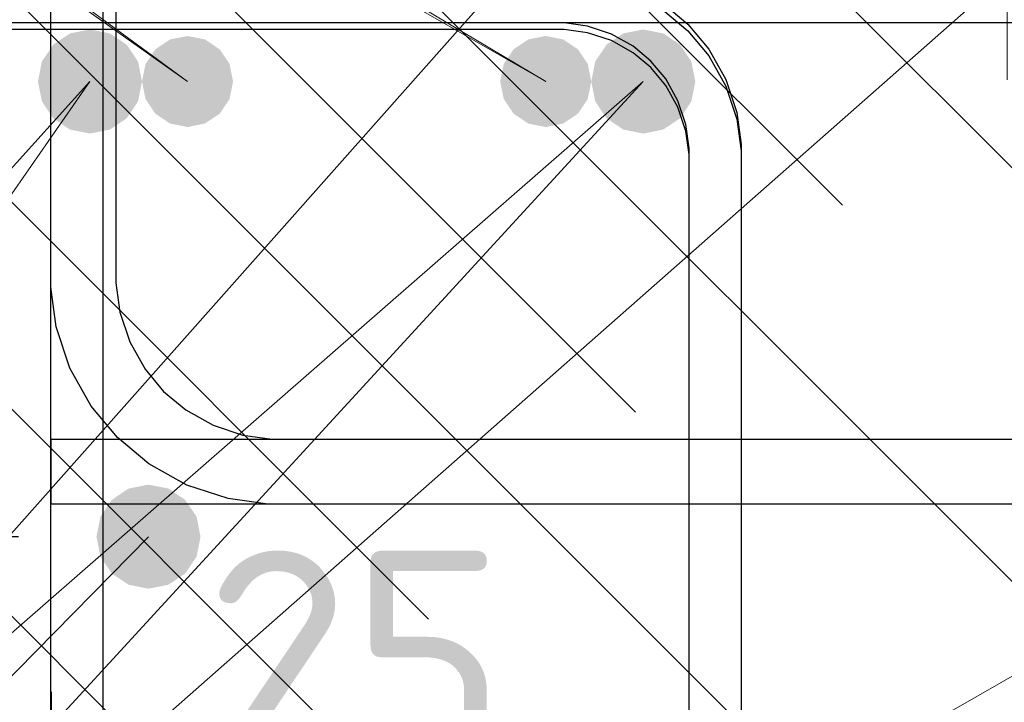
# Model space of a CAD drawing. Header units: metres. Extents: x -38 to 102, y -15 to 21.
# Tile 144 of 229: x 72.315 to 72.466, y 5.473 to 5.578. Entities that reach past the tile are written whole.
import ezdxf

# ---------------------------------------------------------------- set-up
doc = ezdxf.new("R2010")
doc.units = ezdxf.units.M
doc.header["$PDMODE"] = 65
for name, color, linetype, lineweight in [('XR$3$Арм. стержнями нижней зоны', 180, 'Continuous', 35), ('XR$3$Арм.стержн. Арматура края', 96, 'Continuous', 35), ('XR$3$Арм.стержн. Хомут', 240, 'Continuous', 35), ('XR$3$Арм.стержн.горизонт. 1', 180, 'Continuous', 35), ('XR$3$Размерная линия (1)', 7, 'Continuous', 13), ('XR$3$Размерная линия_ общее', 7, 'Continuous', 13), ('XR$4$Арм. стержнями верхней зоны', 180, 'Continuous', 35), ('XR$4$Арм.стержн. Арматура края', 96, 'Continuous', 35), ('XR$4$Арм.стержн. Доп. арматура', 180, 'Continuous', 35), ('XR$4$Арм.стержн. Хомут', 240, 'Continuous', 35), ('XR$4$Арм.стержн.горизонт. 1', 180, 'Continuous', 35), ('XR$4$Размерная линия_ общее', 7, 'Continuous', 13), ('XR$6$Арм. стержнями верхней зоны', 180, 'Continuous', 35), ('XR$6$Арм.стержн. Арматура края', 96, 'Continuous', 35), ('XR$6$Арм.стержн. Доп. арматура', 180, 'Continuous', 35), ('XR$6$Арм.стержн. Хомут', 240, 'Continuous', 35), ('XR$6$Арм.стержн.горизонт. 1', 180, 'Continuous', 35), ('XR$6$Размерная линия_ общее', 7, 'Continuous', 13)]:
    doc.layers.add(name, color=color, linetype=linetype, lineweight=lineweight)
doc.styles.add('ISOCPEUR', font='txt')
doc.dimstyles.new('DIMSTYLE_11', dxfattribs={"dimtxt": 0.033, "dimasz": 0.0375, "dimexe": 0, "dimexo": 0, "dimgap": 0.0165, "dimtad": 2, "dimdec": 0, "dimlfac": 1000, "dimrnd": 1, "dimzin": 12, "dimdsep": 46, "dimtxsty": 'ISOCPEUR', "dimblk1": 'ALL_ML_STRICH', "dimblk2": 'ALL_ML_STRICH', "dimsah": 1, "dimcen": 0, "dimclrd": 7, "dimclre": 256, "dimclrt": 7, "dimadec": 0, "dimazin": 0, "dimtfac": 1, "dimtdec": 0, "dimtix": 1, "dimtmove": 2, "dimatfit": 3, "dimfxl": 0, "dimtvp": 1.2, "dimtzin": 0, "dimlwd": 0, "dimlwe": -3, "dimarcsym": 0})
doc.dimstyles.new('DIMSTYLE_12', dxfattribs={"dimtxt": 0.03, "dimasz": 0.03, "dimexe": 0, "dimexo": 0, "dimgap": 0.015, "dimtad": 2, "dimdec": 0, "dimlfac": 1000, "dimrnd": 1, "dimzin": 12, "dimdsep": 46, "dimtxsty": 'ISOCPEUR', "dimblk1": 'ALL_ML_STRICH', "dimblk2": 'ALL_ML_STRICH', "dimsah": 1, "dimcen": 0, "dimclrd": 7, "dimclre": 256, "dimclrt": 7, "dimadec": 0, "dimazin": 0, "dimtfac": 1, "dimtdec": 0, "dimtix": 1, "dimtmove": 2, "dimatfit": 3, "dimfxl": 0, "dimtzin": 0, "dimlwd": 0, "dimlwe": -3, "dimarcsym": 0})
pattern_1 = [(135, (0, 0), (-0.031819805, -0.031819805), [0.4, -0.05, 0, -0.05]), (135, (-0.01591, -0.01591), (-0.031819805, -0.031819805), [0.8, -0.1, 0.1, -0.1])]

# ---------------------------------------------------------------- blocks, each defined once
blk = doc.blocks.new('ALL_ML_STRICH')
at = {"color": 0, "linetype": 'ByBlock', "lineweight": -2}
for p, q in [((0, -0.5), (0, 0.5)), ((-0.3, -0.3), (0.3, 0.3)), ((-1, 0), (0.5, 0))]:
    blk.add_line(p, q, dxfattribs=at)
blk = doc.blocks.new('*D91')
at = {"layer": 'DEFPOINTS', "color": 7, "linetype": 'Continuous', "lineweight": 13, "transparency": 33554687}
for p in [(72.29474, 5.45544), (72.29474, 5.42045), (72.31974, 5.41545)]:
    blk.add_point(p, dxfattribs=at)
at = {"layer": 'XR$3$Размерная линия_ общее', "color": 253, "linetype": 'Continuous', "lineweight": -2, "true_color": 0xa0a0a0, "transparency": 33554687}
for p, q in [((72.29474, 5.44045), (72.29474, 5.45544)), ((72.31974, 5.43545), (72.31974, 5.45544))]:
    blk.add_line(p, q, dxfattribs=at)
at = {"layer": 'XR$3$Размерная линия_ общее', "color": 7, "linetype": 'Continuous', "lineweight": -2, "transparency": 33554687}
blk.add_line((72.29474, 5.45544), (72.31974, 5.45544), dxfattribs=at)
at = {"layer": 'XR$3$Размерная линия_ общее', "color": 7, "linetype": 'Continuous', "lineweight": 13, "transparency": 33554687, "xscale": 0.0375, "yscale": 0.0375, "zscale": 0.0375, "rotation": 180}
blk.add_blockref('ALL_ML_STRICH', (72.29474, 5.45544), dxfattribs=at)
at = {"layer": 'XR$3$Размерная линия_ общее', "color": 7, "linetype": 'Continuous', "lineweight": 13, "transparency": 33554687, "xscale": 0.0375, "yscale": 0.0375, "zscale": 0.0375}
blk.add_blockref('ALL_ML_STRICH', (72.31974, 5.45544), dxfattribs=at)
at = {"layer": 'XR$3$Размерная линия_ общее', "color": 7, "linetype": 'Continuous', "lineweight": 13, "transparency": 33554687, "insert": (72.36647, 5.47944), "char_height": 0.033, "width": 0.066, "attachment_point": 5, "style": 'ISOCPEUR'}
blk.add_mtext('\\A1;{25}', dxfattribs=at)
at = {"layer": 'XR$3$Размерная линия_ общее', "color": 7, "linetype": 'Continuous', "lineweight": 13, "transparency": 33554687, "insert": (72.33952, 5.45523), "char_height": 0.027, "width": 0.00135, "attachment_point": 1, "line_spacing_factor": 0.60241, "style": 'ISOCPEUR'}
blk.add_mtext('з.с.', dxfattribs=at)
blk = doc.blocks.new('*D153')
at = {"layer": 'DEFPOINTS', "color": 7, "linetype": 'Continuous', "lineweight": 13, "transparency": 33554687}
for p in [(72.33466, 5.49807), (72.2494, 5.40307), (72.33466, 5.40307)]:
    blk.add_point(p, dxfattribs=at)
at = {"layer": 'XR$3$Размерная линия (1)', "color": 9, "linetype": 'Continuous', "lineweight": -2, "true_color": 0xc7c7c7, "transparency": 33554687}
for p, q in [((72.31466, 5.49807), (72.2494, 5.49807)), ((72.31466, 5.40307), (72.2494, 5.40307))]:
    blk.add_line(p, q, dxfattribs=at)
at = {"layer": 'XR$3$Размерная линия (1)', "color": 7, "linetype": 'Continuous', "lineweight": -2, "transparency": 33554687}
blk.add_line((72.2494, 5.40307), (72.2494, 5.49807), dxfattribs=at)
at = {"layer": 'XR$3$Размерная линия (1)', "color": 7, "linetype": 'Continuous', "lineweight": 13, "transparency": 33554687, "xscale": 0.03, "yscale": 0.03, "zscale": 0.03}
for p, rotation in [((72.2494, 5.49807), 90), ((72.2494, 5.40307), 270)]:
    blk.add_blockref('ALL_ML_STRICH', p, dxfattribs=dict(at, rotation=rotation))
at = {"layer": 'XR$3$Размерная линия (1)', "color": 7, "linetype": 'Continuous', "lineweight": 13, "transparency": 33554687, "insert": (72.2269, 5.45207), "char_height": 0.03, "width": 0.06, "attachment_point": 5, "rotation": 90, "style": 'ISOCPEUR'}
blk.add_mtext('\\A1;{95}', dxfattribs=at)
blk = doc.blocks.new('*D154')
at = {"layer": 'DEFPOINTS', "color": 7, "linetype": 'Continuous', "lineweight": 13, "transparency": 33554687}
for p in [(72.3497, 5.61807), (72.2494, 5.49807), (72.33466, 5.49807)]:
    blk.add_point(p, dxfattribs=at)
at = {"layer": 'XR$3$Размерная линия (1)', "color": 9, "linetype": 'Continuous', "lineweight": -2, "true_color": 0xc7c7c7, "transparency": 33554687}
for p, q in [((72.3297, 5.61807), (72.2494, 5.61807)), ((72.31466, 5.49807), (72.2494, 5.49807))]:
    blk.add_line(p, q, dxfattribs=at)
at = {"layer": 'XR$3$Размерная линия (1)', "color": 7, "linetype": 'Continuous', "lineweight": -2, "transparency": 33554687}
blk.add_line((72.2494, 5.49807), (72.2494, 5.61807), dxfattribs=at)
at = {"layer": 'XR$3$Размерная линия (1)', "color": 7, "linetype": 'Continuous', "lineweight": 13, "transparency": 33554687, "xscale": 0.03, "yscale": 0.03, "zscale": 0.03}
for p, rotation in [((72.2494, 5.61807), 90), ((72.2494, 5.49807), 270)]:
    blk.add_blockref('ALL_ML_STRICH', p, dxfattribs=dict(at, rotation=rotation))
at = {"layer": 'XR$3$Размерная линия (1)', "color": 7, "linetype": 'Continuous', "lineweight": 13, "transparency": 33554687, "insert": (72.2269, 5.56257), "char_height": 0.03, "width": 0.09, "attachment_point": 5, "rotation": 90, "style": 'ISOCPEUR'}
blk.add_mtext('\\A1;{120}', dxfattribs=at)
blk = doc.blocks.new('*D500')
at = {"layer": 'DEFPOINTS', "color": 7, "linetype": 'Continuous', "lineweight": 13, "transparency": 33554687}
for p in [(72.43181, 5.61305), (72.43181, 5.58705), (72.47179, 5.58705)]:
    blk.add_point(p, dxfattribs=at)
at = {"layer": 'XR$4$Размерная линия_ общее', "color": 253, "linetype": 'Continuous', "lineweight": -2, "true_color": 0xa0a0a0, "transparency": 33554687}
for p, q in [((72.45181, 5.61305), (72.47179, 5.61305)), ((72.45181, 5.58705), (72.47179, 5.58705))]:
    blk.add_line(p, q, dxfattribs=at)
at = {"layer": 'XR$4$Размерная линия_ общее', "color": 7, "linetype": 'Continuous', "lineweight": -2, "transparency": 33554687}
blk.add_line((72.47179, 5.58705), (72.47179, 5.61305), dxfattribs=at)
at = {"layer": 'XR$4$Размерная линия_ общее', "color": 7, "linetype": 'Continuous', "lineweight": 13, "transparency": 33554687, "xscale": 0.0375, "yscale": 0.0375, "zscale": 0.0375}
for p, rotation in [((72.47179, 5.61305), 90), ((72.47179, 5.58705), 270)]:
    blk.add_blockref('ALL_ML_STRICH', p, dxfattribs=dict(at, rotation=rotation))
at = {"layer": 'XR$4$Размерная линия_ общее', "color": 7, "linetype": 'Continuous', "lineweight": 13, "transparency": 33554687, "insert": (72.47133, 5.63042), "char_height": 0.027, "width": 0.00135, "attachment_point": 1, "rotation": 90, "line_spacing_factor": 0.60241, "style": 'ISOCPEUR'}
blk.add_mtext('з.с.', dxfattribs=at)
at = {"layer": 'XR$4$Размерная линия_ общее', "color": 7, "linetype": 'Continuous', "lineweight": 13, "transparency": 33554687, "insert": (72.44779, 5.65078), "char_height": 0.033, "width": 0.066, "attachment_point": 5, "rotation": 90, "style": 'ISOCPEUR'}
blk.add_mtext('\\A1;{26}', dxfattribs=at)
blk = doc.blocks.new('*D724')
at = {"layer": 'DEFPOINTS', "color": 7, "linetype": 'Continuous', "lineweight": 13, "transparency": 33554687}
for p in [(72.42673, 5.61305), (72.42673, 5.58705), (72.46671, 5.58705)]:
    blk.add_point(p, dxfattribs=at)
at = {"layer": 'XR$6$Размерная линия_ общее', "color": 253, "linetype": 'Continuous', "lineweight": -2, "true_color": 0xa0a0a0, "transparency": 33554687}
for p, q in [((72.44673, 5.61305), (72.46671, 5.61305)), ((72.44673, 5.58705), (72.46671, 5.58705))]:
    blk.add_line(p, q, dxfattribs=at)
at = {"layer": 'XR$6$Размерная линия_ общее', "color": 7, "linetype": 'Continuous', "lineweight": -2, "transparency": 33554687}
blk.add_line((72.46671, 5.58705), (72.46671, 5.61305), dxfattribs=at)
at = {"layer": 'XR$6$Размерная линия_ общее', "color": 7, "linetype": 'Continuous', "lineweight": 13, "transparency": 33554687, "xscale": 0.0375, "yscale": 0.0375, "zscale": 0.0375}
for p, rotation in [((72.46671, 5.61305), 90), ((72.46671, 5.58705), 270)]:
    blk.add_blockref('ALL_ML_STRICH', p, dxfattribs=dict(at, rotation=rotation))
at = {"layer": 'XR$6$Размерная линия_ общее', "color": 7, "linetype": 'Continuous', "lineweight": 13, "transparency": 33554687, "insert": (72.46625, 5.63042), "char_height": 0.027, "width": 0.00135, "attachment_point": 1, "rotation": 90, "line_spacing_factor": 0.60241, "style": 'ISOCPEUR'}
blk.add_mtext('з.с.', dxfattribs=at)
at = {"layer": 'XR$6$Размерная линия_ общее', "color": 7, "linetype": 'Continuous', "lineweight": 13, "transparency": 33554687, "insert": (72.44271, 5.65078), "char_height": 0.033, "width": 0.066, "attachment_point": 5, "rotation": 90, "style": 'ISOCPEUR'}
blk.add_mtext('\\A1;{26}', dxfattribs=at)

msp = doc.modelspace()

# ---------------------------------------------------------------- hatches: boundary and pattern name
at = {"linetype": 'Continuous', "lineweight": 25, "transparency": 33554687}
h = msp.add_hatch(dxfattribs=at)
h.set_pattern_fill('__________540', scale=0.015, style=0, pattern_type=2)
h.set_pattern_definition(pattern_1)
h.paths.add_polyline_path([(72.5447, 5.66307), (72.2947, 5.66307), (72.2947, 5.36307), (72.5447, 5.36307)], flags=0)
at = {"linetype": 'Continuous', "lineweight": 13, "transparency": 33554687}
h = msp.add_hatch(dxfattribs=at)
h.set_pattern_fill('__________540', scale=0.015, style=0, pattern_type=2)
h.set_pattern_definition(pattern_1)
h.paths.add_polyline_path([(72.20078, 5.61305), (72.20078, 5.41305), (72.63295, 5.41305), (72.63295, 5.61305)], flags=0)
h = msp.add_hatch(dxfattribs=at)
h.set_pattern_fill('__________540', scale=0.015, style=0, pattern_type=2)
h.set_pattern_definition(pattern_1)
h.paths.add_polyline_path([(72.20078, 5.61305), (72.20078, 5.41305), (72.63295, 5.41305), (72.63295, 5.61305)], flags=0)
at = {"layer": 'XR$3$Арм.стержн.горизонт. 1', "linetype": 'Continuous', "lineweight": 50, "transparency": 33554687}
msp.add_hatch(color=7, dxfattribs=at).paths.add_polyline_path([(72.34266, 5.49807), (72.34206, 5.50113), (72.34032, 5.50372), (72.33773, 5.50546), (72.33466, 5.50607), (72.3316, 5.50546), (72.32901, 5.50372), (72.32727, 5.50113), (72.32666, 5.49807), (72.32727, 5.49501), (72.32901, 5.49241), (72.3316, 5.49068), (72.33466, 5.49007), (72.33773, 5.49068), (72.34032, 5.49241), (72.34206, 5.49501)])
at = {"layer": 'XR$4$Арм.стержн. Доп. арматура', "linetype": 'Continuous', "lineweight": 50, "transparency": 33554687}
for points in [[(72.34766, 5.56805), (72.34713, 5.57073), (72.34561, 5.573), (72.34334, 5.57452), (72.34066, 5.57505), (72.33799, 5.57452), (72.33571, 5.573), (72.3342, 5.57073), (72.33366, 5.56805), (72.3342, 5.56538), (72.33571, 5.5631), (72.33799, 5.56159), (72.34066, 5.56105), (72.34334, 5.56159), (72.34561, 5.5631), (72.34713, 5.56538)], [(72.40274, 5.56805), (72.40221, 5.57073), (72.40069, 5.573), (72.39842, 5.57452), (72.39574, 5.57505), (72.39306, 5.57452), (72.39079, 5.573), (72.38927, 5.57073), (72.38874, 5.56805), (72.38927, 5.56538), (72.39079, 5.5631), (72.39306, 5.56159), (72.39574, 5.56105), (72.39842, 5.56159), (72.40069, 5.5631), (72.40221, 5.56538)]]:
    msp.add_hatch(color=7, dxfattribs=at).paths.add_polyline_path(points)
at = {"layer": 'XR$4$Арм.стержн.горизонт. 1', "linetype": 'Continuous', "lineweight": 50, "transparency": 33554687}
for points in [[(72.33366, 5.56805), (72.33306, 5.57112), (72.33132, 5.57371), (72.32873, 5.57545), (72.32566, 5.57605), (72.3226, 5.57545), (72.32001, 5.57371), (72.31827, 5.57112), (72.31766, 5.56805), (72.31827, 5.56499), (72.32001, 5.5624), (72.3226, 5.56066), (72.32566, 5.56005), (72.32873, 5.56066), (72.33132, 5.5624), (72.33306, 5.56499)], [(72.41874, 5.56805), (72.41813, 5.57112), (72.4164, 5.57371), (72.4138, 5.57545), (72.41074, 5.57605), (72.40768, 5.57545), (72.40508, 5.57371), (72.40335, 5.57112), (72.40274, 5.56805), (72.40335, 5.56499), (72.40508, 5.5624), (72.40768, 5.56066), (72.41074, 5.56005), (72.4138, 5.56066), (72.4164, 5.5624), (72.41813, 5.56499)]]:
    msp.add_hatch(color=7, dxfattribs=at).paths.add_polyline_path(points)
at = {"layer": 'XR$6$Арм.стержн. Доп. арматура', "linetype": 'Continuous', "lineweight": 50, "transparency": 33554687}
for points in [[(72.34766, 5.56805), (72.34713, 5.57073), (72.34561, 5.573), (72.34334, 5.57452), (72.34066, 5.57505), (72.33799, 5.57452), (72.33571, 5.573), (72.3342, 5.57073), (72.33366, 5.56805), (72.3342, 5.56538), (72.33571, 5.5631), (72.33799, 5.56159), (72.34066, 5.56105), (72.34334, 5.56159), (72.34561, 5.5631), (72.34713, 5.56538)], [(72.40274, 5.56805), (72.40221, 5.57073), (72.40069, 5.573), (72.39842, 5.57452), (72.39574, 5.57505), (72.39306, 5.57452), (72.39079, 5.573), (72.38927, 5.57073), (72.38874, 5.56805), (72.38927, 5.56538), (72.39079, 5.5631), (72.39306, 5.56159), (72.39574, 5.56105), (72.39842, 5.56159), (72.40069, 5.5631), (72.40221, 5.56538)]]:
    msp.add_hatch(color=7, dxfattribs=at).paths.add_polyline_path(points)
at = {"layer": 'XR$6$Арм.стержн.горизонт. 1', "linetype": 'Continuous', "lineweight": 50, "transparency": 33554687}
for points in [[(72.33366, 5.56805), (72.33306, 5.57112), (72.33132, 5.57371), (72.32873, 5.57545), (72.32566, 5.57605), (72.3226, 5.57545), (72.32001, 5.57371), (72.31827, 5.57112), (72.31766, 5.56805), (72.31827, 5.56499), (72.32001, 5.5624), (72.3226, 5.56066), (72.32566, 5.56005), (72.32873, 5.56066), (72.33132, 5.5624), (72.33306, 5.56499)], [(72.41874, 5.56805), (72.41813, 5.57112), (72.4164, 5.57371), (72.4138, 5.57545), (72.41074, 5.57605), (72.40768, 5.57545), (72.40508, 5.57371), (72.40335, 5.57112), (72.40274, 5.56805), (72.40335, 5.56499), (72.40508, 5.5624), (72.40768, 5.56066), (72.41074, 5.56005), (72.4138, 5.56066), (72.4164, 5.5624), (72.41813, 5.56499)]]:
    msp.add_hatch(color=7, dxfattribs=at).paths.add_polyline_path(points)

# ---------------------------------------------------------------- linework, layer by layer
at = {"layer": 'XR$3$Арм. стержнями нижней зоны', "color": 4, "linetype": 'Continuous', "lineweight": 25, "transparency": 33554687}
msp.add_lwpolyline([(72.3197, 5.51307), (72.69355, 5.51307), (72.69355, 5.50307), (72.3197, 5.50307), (72.3197, 5.51307)], dxfattribs=at)
at = {"layer": 'XR$3$Арм.стержн. Арматура края', "color": 4, "linetype": 'Continuous', "lineweight": 25, "transparency": 33554687}
for points in [[(72.69355, 5.50307), (72.35299, 5.50307), (72.34689, 5.50392), (72.34054, 5.50601), (72.3347, 5.50928), (72.32988, 5.5133), (72.32586, 5.51812), (72.32259, 5.52396), (72.32049, 5.53031), (72.31965, 5.53641), (72.31965, 5.60372), (72.32049, 5.60982), (72.32259, 5.61617), (72.32586, 5.62202), (72.32988, 5.62683), (72.3347, 5.63085), (72.34054, 5.63412), (72.34689, 5.63622), (72.35299, 5.63707), (72.69355, 5.63707)], [(72.69355, 5.62707), (72.35368, 5.62707), (72.34916, 5.62644), (72.34459, 5.62493), (72.34039, 5.62258), (72.33698, 5.61973), (72.33413, 5.61632), (72.33178, 5.61213), (72.33027, 5.60755), (72.32965, 5.60303), (72.32965, 5.53711), (72.33027, 5.53259), (72.33178, 5.52801), (72.33413, 5.52381), (72.33698, 5.5204), (72.34039, 5.51755), (72.34459, 5.5152), (72.34916, 5.5137), (72.35368, 5.51307), (72.69355, 5.51307)]]:
    msp.add_lwpolyline(points, dxfattribs=at)
at = {"layer": 'XR$3$Арм.стержн. Хомут', "color": 40, "linetype": 'Continuous', "lineweight": 25, "transparency": 33554687}
for points in [[(72.31966, 5.41474), (72.31966, 5.60739), (72.32034, 5.61227), (72.32202, 5.61735), (72.32464, 5.62203), (72.32785, 5.62588), (72.3317, 5.62909), (72.33638, 5.63171), (72.34146, 5.63339), (72.34634, 5.63407), (72.49303, 5.63407)], [(72.31966, 5.41474), (72.31966, 5.60739), (72.32034, 5.61227), (72.32202, 5.61735), (72.32464, 5.62203), (72.32785, 5.62588), (72.3317, 5.62909), (72.33638, 5.63171), (72.34146, 5.63339), (72.34634, 5.63407), (72.49303, 5.63407)], [(72.31966, 5.41474), (72.31966, 5.60739), (72.32034, 5.61227), (72.32202, 5.61735), (72.32464, 5.62203), (72.32785, 5.62588), (72.3317, 5.62909), (72.33638, 5.63171), (72.34146, 5.63339), (72.34634, 5.63407), (72.49303, 5.63407)], [(72.49247, 5.62607), (72.3469, 5.62607), (72.34328, 5.62556), (72.33962, 5.62436), (72.33626, 5.62248), (72.33353, 5.6202), (72.33125, 5.61747), (72.32937, 5.61411), (72.32817, 5.61045), (72.32766, 5.60684), (72.32766, 5.4153)], [(72.49247, 5.62607), (72.3469, 5.62607), (72.34328, 5.62556), (72.33962, 5.62436), (72.33626, 5.62248), (72.33353, 5.6202), (72.33125, 5.61747), (72.32937, 5.61411), (72.32817, 5.61045), (72.32766, 5.60684), (72.32766, 5.4153)], [(72.49247, 5.62607), (72.3469, 5.62607), (72.34328, 5.62556), (72.33962, 5.62436), (72.33626, 5.62248), (72.33353, 5.6202), (72.33125, 5.61747), (72.32937, 5.61411), (72.32817, 5.61045), (72.32766, 5.60684), (72.32766, 5.4153)]]:
    msp.add_lwpolyline(points, dxfattribs=at)
at = {"layer": 'XR$3$Арм.стержн.горизонт. 1', "color": 7, "linetype": 'Continuous', "lineweight": 13, "transparency": 33554687}
for q in [(72.41963, 5.61807), (72.5047, 5.61807), (72.50474, 5.49807), (72.33466, 5.49807)]:
    msp.add_line((72.11391, 5.27357), q, dxfattribs=at)
at = {"layer": 'XR$4$Арм. стержнями верхней зоны', "color": 4, "linetype": 'Continuous', "lineweight": 25, "transparency": 33554687}
msp.add_lwpolyline([(72.22578, 5.58705), (72.63795, 5.58705), (72.63795, 5.57705), (72.22578, 5.57705), (72.22578, 5.58705)], dxfattribs=at)
at = {"layer": 'XR$4$Арм.стержн. Арматура края', "color": 4, "linetype": 'Continuous', "lineweight": 25, "transparency": 33554687}
msp.add_lwpolyline([(72.63795, 5.57705), (72.25504, 5.57705), (72.2514, 5.57655), (72.24773, 5.57534), (72.24438, 5.57346), (72.24165, 5.57118), (72.23937, 5.56846), (72.23749, 5.5651), (72.23628, 5.56143), (72.23578, 5.5578), (72.23578, 5.48231), (72.23628, 5.47868), (72.23749, 5.47501), (72.23937, 5.47165), (72.24165, 5.46893), (72.24438, 5.46665), (72.24773, 5.46477), (72.2514, 5.46356), (72.25504, 5.46305), (72.63795, 5.46305)], dxfattribs=at)
at = {"layer": 'XR$4$Арм.стержн. Доп. арматура', "color": 7, "linetype": 'Continuous', "lineweight": 13, "transparency": 33554687}
for q in [(72.34066, 5.56805), (72.39574, 5.56805)]:
    msp.add_line((72.10417, 5.74197), q, dxfattribs=at)
at = {"layer": 'XR$4$Арм.стержн. Хомут', "color": 40, "linetype": 'Continuous', "lineweight": 25, "transparency": 33554687}
for points in [[(72.22574, 5.36473), (72.22574, 5.55738), (72.22642, 5.56226), (72.22809, 5.56734), (72.23071, 5.57201), (72.23393, 5.57586), (72.23778, 5.57908), (72.24246, 5.5817), (72.24754, 5.58338), (72.25242, 5.58405), (72.3991, 5.58405), (72.40398, 5.58338), (72.40906, 5.5817), (72.41374, 5.57908), (72.41759, 5.57586), (72.42081, 5.57201), (72.42342, 5.56734), (72.4251, 5.56226), (72.42578, 5.55738), (72.42578, 5.36473)], [(72.22574, 5.36473), (72.22574, 5.55738), (72.22642, 5.56226), (72.22809, 5.56734), (72.23071, 5.57201), (72.23393, 5.57586), (72.23778, 5.57908), (72.24246, 5.5817), (72.24754, 5.58338), (72.25242, 5.58405), (72.3991, 5.58405), (72.40398, 5.58338), (72.40906, 5.5817), (72.41374, 5.57908), (72.41759, 5.57586), (72.42081, 5.57201), (72.42342, 5.56734), (72.4251, 5.56226), (72.42578, 5.55738), (72.42578, 5.36473)], [(72.41778, 5.36529), (72.41778, 5.55682), (72.41728, 5.56044), (72.41607, 5.5641), (72.41419, 5.56746), (72.41191, 5.57018), (72.40918, 5.57247), (72.40583, 5.57434), (72.40216, 5.57555), (72.39855, 5.57605), (72.25297, 5.57605), (72.24936, 5.57555), (72.24569, 5.57434), (72.24234, 5.57247), (72.23961, 5.57018), (72.23733, 5.56746), (72.23545, 5.5641), (72.23424, 5.56044), (72.23374, 5.55682), (72.23374, 5.36529)], [(72.41778, 5.36529), (72.41778, 5.55682), (72.41728, 5.56044), (72.41607, 5.5641), (72.41419, 5.56746), (72.41191, 5.57018), (72.40918, 5.57247), (72.40583, 5.57434), (72.40216, 5.57555), (72.39855, 5.57605), (72.25297, 5.57605), (72.24936, 5.57555), (72.24569, 5.57434), (72.24234, 5.57247), (72.23961, 5.57018), (72.23733, 5.56746), (72.23545, 5.5641), (72.23424, 5.56044), (72.23374, 5.55682), (72.23374, 5.36529)]]:
    msp.add_lwpolyline(points, dxfattribs=at)
at = {"layer": 'XR$4$Арм.стержн.горизонт. 1', "color": 7, "linetype": 'Continuous', "lineweight": 13, "transparency": 33554687}
for q in [(72.32566, 5.56805), (72.41074, 5.56805)]:
    msp.add_line((72.00399, 5.21294), q, dxfattribs=at)
at = {"layer": 'XR$6$Арм. стержнями верхней зоны', "color": 4, "linetype": 'Continuous', "lineweight": 25, "transparency": 33554687}
msp.add_lwpolyline([(72.22578, 5.58705), (72.63795, 5.58705), (72.63795, 5.57705), (72.22578, 5.57705), (72.22578, 5.58705)], dxfattribs=at)
at = {"layer": 'XR$6$Арм.стержн. Арматура края', "color": 4, "linetype": 'Continuous', "lineweight": 25, "transparency": 33554687}
msp.add_lwpolyline([(72.63795, 5.57705), (72.25504, 5.57705), (72.2514, 5.57655), (72.24773, 5.57534), (72.24438, 5.57346), (72.24165, 5.57118), (72.23937, 5.56846), (72.23749, 5.5651), (72.23628, 5.56143), (72.23578, 5.5578), (72.23578, 5.48231), (72.23628, 5.47868), (72.23749, 5.47501), (72.23937, 5.47165), (72.24165, 5.46893), (72.24438, 5.46665), (72.24773, 5.46477), (72.2514, 5.46356), (72.25504, 5.46305), (72.63795, 5.46305)], dxfattribs=at)
at = {"layer": 'XR$6$Арм.стержн. Доп. арматура', "color": 7, "linetype": 'Continuous', "lineweight": 13, "transparency": 33554687}
for q in [(72.34066, 5.56805), (72.39574, 5.56805)]:
    msp.add_line((72.10947, 5.73212), q, dxfattribs=at)
at = {"layer": 'XR$6$Арм.стержн. Хомут', "color": 40, "linetype": 'Continuous', "lineweight": 25, "transparency": 33554687}
for points in [[(72.22574, 5.36091), (72.22574, 5.55838), (72.22642, 5.56326), (72.22809, 5.56834), (72.23071, 5.57301), (72.23393, 5.57686), (72.23778, 5.58008), (72.24246, 5.5827), (72.24754, 5.58438), (72.25242, 5.58505), (72.3991, 5.58505), (72.40398, 5.58438), (72.40906, 5.5827), (72.41374, 5.58008), (72.41759, 5.57686), (72.42081, 5.57301), (72.42342, 5.56834), (72.4251, 5.56326), (72.42578, 5.55838), (72.42578, 5.36473)], [(72.22574, 5.36091), (72.22574, 5.55838), (72.22642, 5.56326), (72.22809, 5.56834), (72.23071, 5.57301), (72.23393, 5.57686), (72.23778, 5.58008), (72.24246, 5.5827), (72.24754, 5.58438), (72.25242, 5.58505), (72.3991, 5.58505), (72.40398, 5.58438), (72.40906, 5.5827), (72.41374, 5.58008), (72.41759, 5.57686), (72.42081, 5.57301), (72.42342, 5.56834), (72.4251, 5.56326), (72.42578, 5.55838), (72.42578, 5.36473)], [(72.41778, 5.36529), (72.41778, 5.55782), (72.41728, 5.56144), (72.41607, 5.5651), (72.41419, 5.56846), (72.41191, 5.57118), (72.40918, 5.57347), (72.40583, 5.57534), (72.40216, 5.57655), (72.39855, 5.57705), (72.25297, 5.57705), (72.24936, 5.57655), (72.24569, 5.57534), (72.24234, 5.57347), (72.23961, 5.57118), (72.23733, 5.56846), (72.23545, 5.5651), (72.23424, 5.56144), (72.23374, 5.55782), (72.23374, 5.36146)], [(72.41778, 5.36529), (72.41778, 5.55782), (72.41728, 5.56144), (72.41607, 5.5651), (72.41419, 5.56846), (72.41191, 5.57118), (72.40918, 5.57347), (72.40583, 5.57534), (72.40216, 5.57655), (72.39855, 5.57705), (72.25297, 5.57705), (72.24936, 5.57655), (72.24569, 5.57534), (72.24234, 5.57347), (72.23961, 5.57118), (72.23733, 5.56846), (72.23545, 5.5651), (72.23424, 5.56144), (72.23374, 5.55782), (72.23374, 5.36146)]]:
    msp.add_lwpolyline(points, dxfattribs=at)
at = {"layer": 'XR$6$Арм.стержн.горизонт. 1', "color": 7, "linetype": 'Continuous', "lineweight": 13, "transparency": 33554687}
for q in [(72.41074, 5.56805), (72.32566, 5.56805)]:
    msp.add_line((72.05819, 5.18415), q, dxfattribs=at)

# ---------------------------------------------------------------- dimensions: what is measured, and where the dimension line sits
at = {"layer": 'XR$3$Размерная линия (1)', "color": 7, "linetype": 'Continuous', "lineweight": 13, "transparency": 33554687}
for base, p1, p2, picture, middle in [((72.2494, 5.61807), (72.31466, 5.49807), (72.3297, 5.61807), '*D154', (72.2269, 5.56257)), ((72.2494, 5.49807), (72.31466, 5.40307), (72.31466, 5.49807), '*D153', (72.2269, 5.45207))]:
    dim = msp.add_linear_dim(base=base, p1=p1, p2=p2, angle=90, dimstyle='DIMSTYLE_12', override={"dimpost": '<>', "dimclrd": 7, "dimclre": 9, "dimclrt": 7, "dimlwd": 0, "dimlwe": 65533}, dxfattribs=at)
    dim.commit()
    dim.dimension.update_dxf_attribs({"geometry": picture, "text_midpoint": middle, "dimtype": 160})
at = {"layer": 'XR$3$Размерная линия_ общее', "color": 7, "linetype": 'Continuous', "lineweight": 13, "transparency": 33554687}
dim = msp.add_linear_dim(base=(72.31974, 5.45544), p1=(72.29474, 5.44045), p2=(72.31974, 5.43545), text='<>\\Xз.с.', dimstyle='DIMSTYLE_11', override={"dimpost": '<>', "dimclrd": 7, "dimclre": 253, "dimclrt": 7, "dimlwd": 0, "dimlwe": 65533}, dxfattribs=at)
dim.commit()
dim.dimension.update_dxf_attribs({"geometry": '*D91', "text_midpoint": (72.36647, 5.47944), "dimtype": 160})
at = {"layer": 'XR$4$Размерная линия_ общее', "color": 7, "linetype": 'Continuous', "lineweight": 13, "transparency": 33554687}
dim = msp.add_linear_dim(base=(72.47179, 5.61305), p1=(72.45181, 5.58705), p2=(72.45181, 5.61305), angle=90, text='<>\\Xз.с.', dimstyle='DIMSTYLE_11', override={"dimpost": '<>', "dimclrd": 7, "dimclre": 253, "dimclrt": 7, "dimlwd": 0, "dimlwe": 65533}, dxfattribs=at)
dim.commit()
dim.dimension.update_dxf_attribs({"geometry": '*D500', "text_midpoint": (72.44779, 5.65078), "dimtype": 160})
at = {"layer": 'XR$6$Размерная линия_ общее', "color": 7, "linetype": 'Continuous', "lineweight": 13, "transparency": 33554687}
dim = msp.add_linear_dim(base=(72.46671, 5.61305), p1=(72.44673, 5.58705), p2=(72.44673, 5.61305), angle=90, text='<>\\Xз.с.', dimstyle='DIMSTYLE_11', override={"dimpost": '<>', "dimclrd": 7, "dimclre": 253, "dimclrt": 7, "dimlwd": 0, "dimlwe": 65533}, dxfattribs=at)
dim.commit()
dim.dimension.update_dxf_attribs({"geometry": '*D724', "text_midpoint": (72.44271, 5.65078), "dimtype": 160})

doc.saveas('drawing.dxf')
